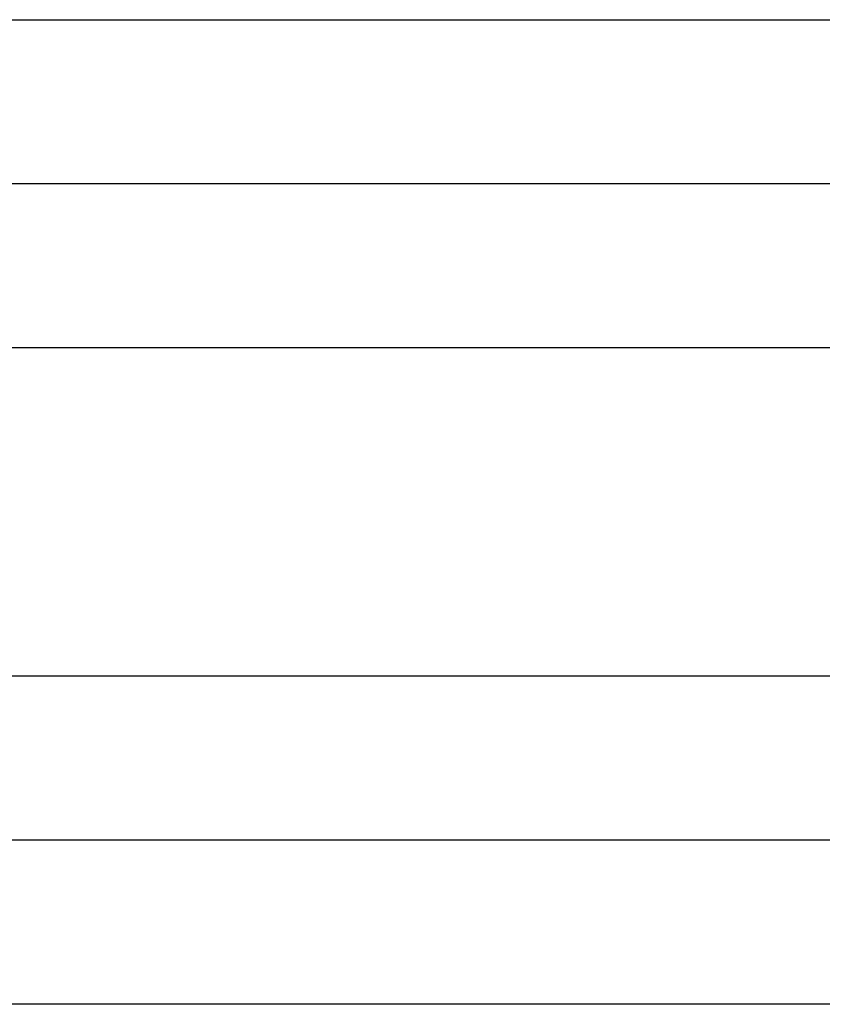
# Model space of a CAD drawing. Header units: inches. Extents: x -535 to 431, y -263 to 280.
# Tile 67 of 82: x 196.34 to 201.23, y -31.26 to -25.26. Entities that reach past the tile are written whole.
import ezdxf

# ---------------------------------------------------------------- set-up
doc = ezdxf.new("R2010")
doc.units = ezdxf.units.IN

# ---------------------------------------------------------------- blocks, each defined once
blk = doc.blocks.new('013_G23_G27_BF_B14R_Motor_Bgr_63_EEXDe_1_1__1', base_point=(117, -86.258))
at = {"color": 7, "linetype": 'Continuous'}
for p, q in [((202.5, -26.258), (168, -26.258)), ((202.5, -30.258), (168, -30.258))]:
    blk.add_line(p, q, dxfattribs=at)
at = {"color": 1, "linetype": 'Continuous'}
for points, knots in [([(168, -25.258), (173.7264, -25.258), (185.1793, -25.258), (196.6557, -25.258), (202.4293, -25.258), (202.4765, -25.258), (202.5001, -25.258)], [0, 0, 0, 0, 17.179289, 34.358579, 34.429322, 34.500075, 34.500075, 34.500075, 34.500075]), ([(202.4996, -27.258), (202.4761, -27.258), (202.4291, -27.258), (196.6557, -27.258), (185.1793, -27.258), (173.7264, -27.258), (168, -27.258)], [0, 0, 0, 0, 0.070479, 0.14101, 17.3203, 34.499589, 34.499589, 34.499589, 34.499589]), ([(202.4998, -29.258), (202.4762, -29.258), (202.4292, -29.258), (196.6557, -29.258), (185.1793, -29.258), (173.7264, -29.258), (168, -29.258)], [0, 0, 0, 0, 0.070572, 0.141174, 17.320464, 34.499753, 34.499753, 34.499753, 34.499753]), ([(202.5004, -31.258), (202.4768, -31.258), (202.4295, -31.258), (196.6558, -31.258), (185.1793, -31.258), (173.7264, -31.258), (168, -31.258)], [0, 0, 0, 0, 0.070953, 0.141853, 17.321142, 34.500431, 34.500431, 34.500431, 34.500431])]:
    blk.add_open_spline(points, degree=3, knots=knots, dxfattribs=at)
blk = doc.blocks.new('Rcksicht1', base_point=(273.75, 13))
blk.add_blockref('013_G23_G27_BF_B14R_Motor_Bgr_63_EEXDe_1_1__1', (117, -86.258))

msp = doc.modelspace()

# ---------------------------------------------------------------- block references
msp.add_blockref('Rcksicht1', (273.75, 13))

doc.saveas('drawing.dxf')
